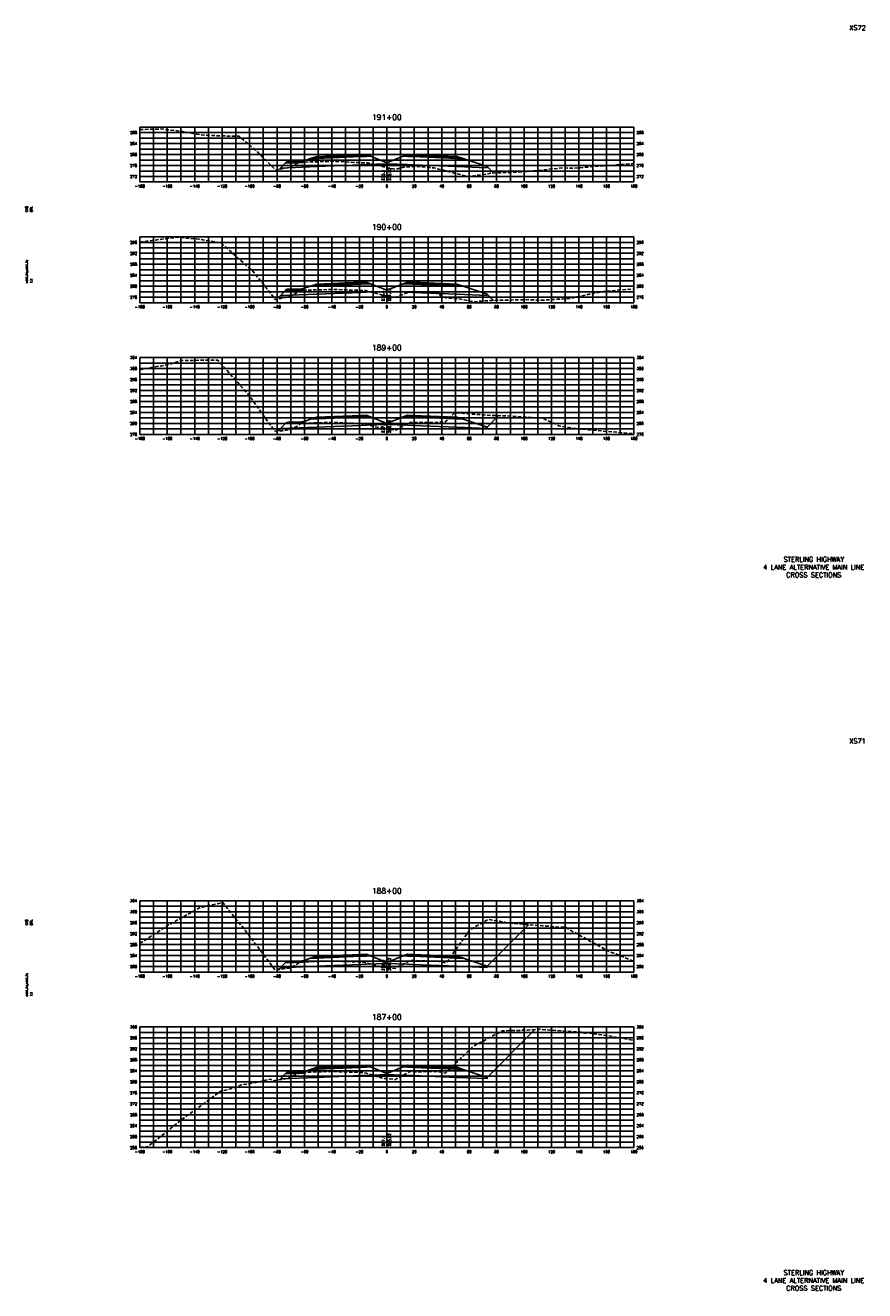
# Model space of a CAD drawing. Extents: x 37 to 9410, y 16 to 8218.
# Tile 25 of 110: x 2957 to 3568, y 3136 to 4058. Entities that reach past the tile are written whole.
import ezdxf
from ezdxf.enums import TextEntityAlignment as Align

# ---------------------------------------------------------------- set-up
doc = ezdxf.new("R2010")
doc.units = 0
doc.header["$LTSCALE"] = 20
doc.header["$MEASUREMENT"] = 0
doc.linetypes.add('HIDDEN_050%', pattern=[0.1875, 0.125, -0.0625])
for name, color, linetype in [('S-AT-TXT175', 6, 'Continuous'), ('S-AT-TXT80', 1, 'Continuous'), ('XDATUM', 3, 'Continuous'), ('XEG', 1, 'HIDDEN_050%'), ('XFG', 2, 'Continuous'), ('XGRID', 251, 'Continuous'), ('XGRIDT', 2, 'Continuous'), ('XREF-BORDER', 7, 'Continuous')]:
    doc.layers.add(name, color=color, linetype=linetype)
doc.styles.add('L100', font='simplex.shx', dxfattribs={"height": 2})
doc.styles.add('L175', font='ROMANSM.shx', dxfattribs={"height": 3.5})
doc.styles.add('L80', font='ROMANSM.shx', dxfattribs={"height": 1.6})

# ---------------------------------------------------------------- blocks, each defined once
blk = doc.blocks.new('03025_00_att1')
at = {"layer": 'S-AT-TXT175', "style": 'L175'}
for tag, p in [('NUM', (32.402, 20.822)), ('LINE1', (30.64, 1.444)), ('LINE2', (30.64, 1.161)), ('LINE3', (30.64, 0.877))]:
    blk.add_attdef(tag, text='', height=0.175, dxfattribs=at).set_placement(p, align=Align.CENTER)
at = {"layer": 'S-AT-TXT80', "style": 'L80'}
for tag, p in [('DESIGNED', (2.094, 14.201)), ('CHECKED', (2.265, 14.201)), ('DRAFTED', (2.436, 14.201)), ('PCTB', (2.094, 11.605)), ('PSCALE', (2.265, 11.605)), ('PVIEW', (2.436, 11.605))]:
    blk.add_attdef(tag, p, '', height=0.08, rotation=90, dxfattribs=at)

msp = doc.modelspace()

# ---------------------------------------------------------------- linework, layer by layer
at = {"layer": 'XDATUM', "flags": 128}
for points in [[(3141.47, 3953.22), (3142.41, 3954.16), (3169, 3955.23), (3201, 3956.51), (3205, 3956.67), (3220, 3957.27), (3235, 3956.67), (3239, 3956.51), (3271, 3955.23), (3293, 3954.35), (3293, 3955.23), (3297.69, 3950.54)], [(3139.53, 3858.28), (3142.41, 3861.16), (3169, 3862.23), (3201, 3863.51), (3205, 3863.67), (3220, 3864.27), (3235, 3863.67), (3239, 3863.51), (3271, 3862.23), (3293, 3861.35), (3293, 3862.23), (3297.61, 3857.62)], [(3140.74, 3762.49), (3142.41, 3764.16), (3169, 3765.23), (3201, 3766.51), (3205, 3766.67), (3220, 3767.27), (3235, 3766.67), (3239, 3766.51), (3271, 3765.23), (3293, 3764.35), (3293, 3765.23), (3301.48, 3773.72)], [(3141.1, 3369.85), (3142.41, 3371.16), (3169, 3372.23), (3201, 3373.51), (3205, 3373.67), (3220, 3374.27), (3235, 3373.67), (3239, 3373.51), (3271, 3372.23), (3293, 3371.35), (3293, 3372.23), (3323.32, 3402.55)], [(3141.71, 3289.46), (3142.41, 3290.16), (3169, 3291.23), (3201, 3292.51), (3205, 3292.67), (3220, 3293.27), (3235, 3292.67), (3239, 3292.51), (3271, 3291.23), (3293, 3290.35), (3293, 3291.23), (3327.81, 3326.05)]]:
    msp.add_lwpolyline(points, dxfattribs=at)
at = {"layer": 'XEG', "flags": 128}
for points in [[(3040, 3982.28), (3055.66, 3982.63), (3069.11, 3981.08), (3084.69, 3978.29), (3090.79, 3977.93), (3098.49, 3977.62), (3111.82, 3977.32), (3112.6, 3977.27), (3121.84, 3969.33), (3123.21, 3968.33), (3139.04, 3952.67), (3140.93, 3953.11), (3149.43, 3954.85), (3150.31, 3955.21), (3155.97, 3958.17), (3157.74, 3958.3), (3160.34, 3958.53), (3166.47, 3958.68), (3180.64, 3959.15), (3198.39, 3958.2), (3206.11, 3957.85), (3207.01, 3957.75), (3207.63, 3957.68), (3210.8, 3956.63), (3220, 3954.57), (3226.14, 3953.19), (3233.48, 3955.05), (3240.81, 3955.29), (3254.26, 3954.29), (3254.52, 3954.22), (3275.77, 3948.82), (3279.31, 3947.92), (3279.94, 3947.98), (3297.24, 3950.52), (3319.88, 3951.36), (3325.81, 3951.89), (3348.12, 3954.36), (3352.37, 3954.09), (3354.31, 3953.97), (3385.3, 3956.27), (3398.94, 3957.38), (3400, 3957.47)], [(3040, 3900.22), (3063.39, 3903.26), (3067.58, 3903.65), (3068.67, 3903.62), (3080.34, 3902.5), (3083.07, 3902.32), (3099.22, 3899.58), (3118.5, 3882.36), (3122.2, 3879.27), (3127.27, 3872.93), (3138.95, 3858.14), (3147.32, 3860.09), (3149.61, 3860.5), (3155.39, 3863.87), (3156.84, 3864.88), (3157.77, 3864.93), (3160.39, 3865.13), (3170.17, 3865.36), (3180.7, 3865.68), (3190.8, 3865.31), (3200.29, 3864.99), (3203, 3864.85), (3204.52, 3864.78), (3215.44, 3861.99), (3218.88, 3861.09), (3220, 3860.88), (3224.73, 3860), (3226.62, 3859.91), (3234.54, 3863.14), (3236.53, 3864.06), (3239.62, 3863.97), (3254.18, 3864.04), (3261.34, 3860.19), (3263.24, 3859.52), (3272.39, 3858.76), (3283.02, 3856.68), (3291.3, 3857.33), (3300.4, 3857.76), (3323.72, 3858.21), (3331.91, 3857.72), (3353.27, 3859.07), (3369.89, 3862.74), (3378.05, 3864.18), (3400, 3866.1)], [(3040, 3807.02), (3062.92, 3811.41), (3066.43, 3812.76), (3070.43, 3813.83), (3093.12, 3814.12), (3096.17, 3814.03), (3096.83, 3814.04), (3098.61, 3812.17), (3118.8, 3789.38), (3122.9, 3783.89), (3138.47, 3762.37), (3143.77, 3762.66), (3150.24, 3763.48), (3154.3, 3765.84), (3157.36, 3767.95), (3159.05, 3768.09), (3160.49, 3768.22), (3170.27, 3768.47), (3180.79, 3768.69), (3190.91, 3768.28), (3200.27, 3767.9), (3201.97, 3767.79), (3203.46, 3767.68), (3211.06, 3765.66), (3215.75, 3764.51), (3219.61, 3763.95), (3220, 3763.9), (3226.46, 3763.09), (3230.55, 3765.36), (3236.83, 3768.59), (3244.83, 3768.6), (3254.98, 3768.57), (3260.2, 3769.01), (3261.98, 3768.63), (3265.13, 3771.47), (3269.19, 3775.76), (3298.39, 3773.64), (3300.69, 3773.81), (3302.98, 3773.54), (3305.6, 3773.58), (3333.33, 3771.82), (3343.96, 3767.02), (3345.31, 3766.2), (3357.04, 3764.33), (3361.1, 3763.84), (3398.41, 3760.58), (3400, 3760.6)], [(3040, 3389.05), (3042.03, 3390.09), (3060.95, 3402.37), (3061.58, 3402.57), (3083.47, 3414.88), (3084.67, 3415.36), (3085.72, 3415.41), (3100.39, 3418.67), (3113.79, 3402.17), (3115.28, 3400.37), (3116.65, 3398.55), (3138.62, 3369.55), (3142.71, 3370.04), (3148.78, 3370.93), (3152.14, 3372.6), (3156.74, 3375.16), (3159.52, 3375.39), (3160.47, 3375.45), (3169.48, 3375.71), (3180.26, 3376.05), (3190.67, 3375.66), (3200.23, 3375.28), (3201.51, 3375.16), (3204.25, 3374.96), (3209.09, 3373.71), (3216.55, 3371.62), (3220, 3371.16), (3220.53, 3371.09), (3226.01, 3370.68), (3232.55, 3374.03), (3236.99, 3376.48), (3257.46, 3375.85), (3257.55, 3375.85), (3257.56, 3375.85), (3262.96, 3374.66), (3264.32, 3376.16), (3280.32, 3398.6), (3281.4, 3399.34), (3294.32, 3406.46), (3305.66, 3404.29), (3307.55, 3403.83), (3345.2, 3400.78), (3350.08, 3400.6), (3370.29, 3389.43), (3382.71, 3382.56), (3385.31, 3381.79), (3400, 3375.83)], [(3040, 3240.53), (3043.83, 3240.43), (3045.96, 3240.87), (3050.25, 3244.2), (3069.85, 3259.98), (3091.85, 3275.94), (3098.49, 3280.89), (3108.85, 3283.54), (3110.89, 3284.13), (3113.38, 3285.52), (3122.2, 3287.14), (3135.38, 3289.88), (3136.61, 3288.69), (3143.85, 3289.79), (3148.06, 3290.52), (3149.84, 3291.51), (3156.84, 3294.51), (3157.6, 3294.57), (3160.46, 3294.87), (3171.02, 3295.23), (3180.33, 3295.53), (3189.51, 3295.22), (3200.08, 3294.85), (3200.78, 3294.79), (3203.93, 3294.55), (3205.94, 3293.95), (3216.99, 3290.53), (3218.54, 3290.4), (3220, 3290.27), (3226.22, 3289.68), (3235.09, 3294.49), (3236.86, 3295.4), (3241.18, 3295.35), (3256.72, 3295.46), (3259.24, 3295.04), (3262.72, 3294.32), (3282.29, 3313.26), (3284.52, 3314.79), (3297.18, 3321.46), (3304.21, 3325.11), (3305.39, 3325.13), (3308.85, 3325.28), (3322.5, 3325.67), (3331.23, 3326.29), (3347.23, 3325.13), (3361.82, 3324.1), (3364.42, 3323.37), (3367.02, 3323.59), (3379.48, 3321.79), (3400, 3318.23)]]:
    msp.add_lwpolyline(points, dxfattribs=at)
at = {"layer": 'XFG', "flags": 128}
for points in [[(3220, 3958.01), (3208.05, 3962.79), (3205, 3962.67), (3201, 3962.51), (3169, 3961.23), (3164.43, 3961.04), (3159, 3959.23), (3159, 3958.23), (3145.96, 3957.71), (3142.41, 3954.16), (3169, 3955.23), (3201, 3956.51), (3205, 3956.67), (3220, 3957.27), (3220, 3958.01)], [(3159, 3959.23), (3158, 3959.19), (3158, 3958.85), (3148, 3958.45), (3148, 3958.79), (3147, 3958.75), (3145.96, 3957.71), (3159, 3958.23), (3159, 3959.23)], [(3158, 3959.19), (3148, 3958.79), (3148, 3958.45), (3158, 3958.85), (3158, 3959.19)], [(3205, 3963.01), (3201, 3962.85), (3169, 3961.57), (3169, 3962.57), (3164.43, 3961.04), (3169, 3961.23), (3201, 3962.51), (3205, 3962.67), (3208.05, 3962.79), (3205, 3964.01), (3205, 3963.01)], [(3205, 3964.01), (3201, 3963.85), (3169, 3962.57), (3169, 3962.23), (3201, 3963.51), (3205, 3963.67), (3205, 3964.01)], [(3205, 3963.67), (3201, 3963.51), (3169, 3962.23), (3169, 3961.57), (3201, 3962.85), (3205, 3963.01), (3205, 3963.67)], [(3220, 3958.01), (3231.95, 3962.79), (3235, 3962.67), (3239, 3962.51), (3271, 3961.23), (3275.57, 3961.04), (3293, 3955.23), (3293, 3954.35), (3271, 3955.23), (3239, 3956.51), (3235, 3956.67), (3220, 3957.27)], [(3235, 3964.01), (3231.95, 3962.79), (3235, 3962.67), (3239, 3962.51), (3271, 3961.23), (3275.57, 3961.04), (3271, 3962.57), (3271, 3961.57), (3239, 3962.85), (3235, 3963.01), (3235, 3964.01)], [(3235, 3964.01), (3235, 3963.67), (3239, 3963.51), (3271, 3962.23), (3271, 3962.57), (3239, 3963.85), (3235, 3964.01)], [(3235, 3963.67), (3235, 3963.01), (3239, 3962.85), (3271, 3961.57), (3271, 3962.23), (3239, 3963.51), (3235, 3963.67)], [(3142.41, 3954.16), (3142.41, 3954.16), (3141.47, 3953.22)], [(3293, 3955.23), (3293, 3955.23), (3297.69, 3950.54)], [(3220, 3865.01), (3208.05, 3869.79), (3205, 3869.67), (3201, 3869.51), (3169, 3868.23), (3164.43, 3868.04), (3159, 3866.23), (3159, 3865.23), (3145.96, 3864.71), (3142.41, 3861.16), (3169, 3862.23), (3201, 3863.51), (3205, 3863.67), (3220, 3864.27), (3220, 3865.01)], [(3159, 3866.23), (3158, 3866.19), (3158, 3865.85), (3148, 3865.45), (3148, 3865.79), (3147, 3865.75), (3145.96, 3864.71), (3159, 3865.23), (3159, 3866.23)], [(3158, 3866.19), (3148, 3865.79), (3148, 3865.45), (3158, 3865.85), (3158, 3866.19)], [(3205, 3870.01), (3201, 3869.85), (3169, 3868.57), (3169, 3869.57), (3164.43, 3868.04), (3169, 3868.23), (3201, 3869.51), (3205, 3869.67), (3208.05, 3869.79), (3205, 3871.01), (3205, 3870.01)], [(3205, 3871.01), (3201, 3870.85), (3169, 3869.57), (3169, 3869.23), (3201, 3870.51), (3205, 3870.67), (3205, 3871.01)], [(3205, 3870.67), (3201, 3870.51), (3169, 3869.23), (3169, 3868.57), (3201, 3869.85), (3205, 3870.01), (3205, 3870.67)], [(3220, 3865.01), (3231.95, 3869.79), (3235, 3869.67), (3239, 3869.51), (3271, 3868.23), (3275.57, 3868.04), (3293, 3862.23), (3293, 3861.35), (3271, 3862.23), (3239, 3863.51), (3235, 3863.67), (3220, 3864.27)], [(3235, 3871.01), (3231.95, 3869.79), (3235, 3869.67), (3239, 3869.51), (3271, 3868.23), (3275.57, 3868.04), (3271, 3869.57), (3271, 3868.57), (3239, 3869.85), (3235, 3870.01), (3235, 3871.01)], [(3235, 3871.01), (3235, 3870.67), (3239, 3870.51), (3271, 3869.23), (3271, 3869.57), (3239, 3870.85), (3235, 3871.01)], [(3235, 3870.67), (3235, 3870.01), (3239, 3869.85), (3271, 3868.57), (3271, 3869.23), (3239, 3870.51), (3235, 3870.67)], [(3142.41, 3861.16), (3142.41, 3861.16), (3139.53, 3858.28)], [(3293, 3862.23), (3293, 3862.23), (3297.61, 3857.62)], [(3205, 3773.01), (3201, 3772.85), (3169, 3771.57), (3169, 3772.57), (3164.43, 3771.04), (3169, 3771.23), (3201, 3772.51), (3205, 3772.67), (3208.05, 3772.79), (3205, 3774.01), (3205, 3773.01)], [(3205, 3774.01), (3201, 3773.85), (3169, 3772.57), (3169, 3772.23), (3201, 3773.51), (3205, 3773.67), (3205, 3774.01)], [(3205, 3773.67), (3201, 3773.51), (3169, 3772.23), (3169, 3771.57), (3201, 3772.85), (3205, 3773.01), (3205, 3773.67)], [(3235, 3774.01), (3231.95, 3772.79), (3235, 3772.67), (3239, 3772.51), (3271, 3771.23), (3275.57, 3771.04), (3271, 3772.57), (3271, 3771.57), (3239, 3772.85), (3235, 3773.01), (3235, 3774.01)], [(3235, 3774.01), (3235, 3773.67), (3239, 3773.51), (3271, 3772.23), (3271, 3772.57), (3239, 3773.85), (3235, 3774.01)], [(3235, 3773.67), (3235, 3773.01), (3239, 3772.85), (3271, 3771.57), (3271, 3772.23), (3239, 3773.51), (3235, 3773.67)], [(3293, 3765.23), (3293, 3765.23), (3301.48, 3773.72)], [(3142.41, 3764.16), (3142.41, 3764.16), (3140.74, 3762.49)], [(3220, 3768.01), (3208.05, 3772.79), (3205, 3772.67), (3201, 3772.51), (3169, 3771.23), (3164.43, 3771.04), (3159, 3769.23), (3159, 3768.23), (3145.96, 3767.71), (3142.41, 3764.16), (3169, 3765.23), (3201, 3766.51), (3205, 3766.67), (3220, 3767.27), (3220, 3768.01)], [(3159, 3769.23), (3158, 3769.19), (3158, 3768.85), (3148, 3768.45), (3148, 3768.79), (3147, 3768.75), (3145.96, 3767.71), (3159, 3768.23), (3159, 3769.23)], [(3158, 3769.19), (3148, 3768.79), (3148, 3768.45), (3158, 3768.85), (3158, 3769.19)], [(3220, 3768.01), (3231.95, 3772.79), (3235, 3772.67), (3239, 3772.51), (3271, 3771.23), (3275.57, 3771.04), (3293, 3765.23), (3293, 3764.35), (3271, 3765.23), (3239, 3766.51), (3235, 3766.67), (3220, 3767.27)], [(3293, 3372.23), (3293, 3372.23), (3323.32, 3402.55)], [(3220, 3375.01), (3208.05, 3379.79), (3205, 3379.67), (3201, 3379.51), (3169, 3378.23), (3164.43, 3378.04), (3159, 3376.23), (3159, 3375.23), (3145.96, 3374.71), (3142.41, 3371.16), (3169, 3372.23), (3201, 3373.51), (3205, 3373.67), (3220, 3374.27), (3220, 3375.01)], [(3205, 3380.01), (3201, 3379.85), (3169, 3378.57), (3169, 3379.57), (3164.43, 3378.04), (3169, 3378.23), (3201, 3379.51), (3205, 3379.67), (3208.05, 3379.79), (3205, 3381.01), (3205, 3380.01)], [(3205, 3381.01), (3201, 3380.85), (3169, 3379.57), (3169, 3379.23), (3201, 3380.51), (3205, 3380.67), (3205, 3381.01)], [(3205, 3380.67), (3201, 3380.51), (3169, 3379.23), (3169, 3378.57), (3201, 3379.85), (3205, 3380.01), (3205, 3380.67)], [(3220, 3375.01), (3231.95, 3379.79), (3235, 3379.67), (3239, 3379.51), (3271, 3378.23), (3275.57, 3378.04), (3293, 3372.23), (3293, 3371.35), (3271, 3372.23), (3239, 3373.51), (3235, 3373.67), (3220, 3374.27)], [(3235, 3381.01), (3231.95, 3379.79), (3235, 3379.67), (3239, 3379.51), (3271, 3378.23), (3275.57, 3378.04), (3271, 3379.57), (3271, 3378.57), (3239, 3379.85), (3235, 3380.01), (3235, 3381.01)], [(3235, 3381.01), (3235, 3380.67), (3239, 3380.51), (3271, 3379.23), (3271, 3379.57), (3239, 3380.85), (3235, 3381.01)], [(3235, 3380.67), (3235, 3380.01), (3239, 3379.85), (3271, 3378.57), (3271, 3379.23), (3239, 3380.51), (3235, 3380.67)], [(3142.41, 3371.16), (3142.41, 3371.16), (3141.1, 3369.85)], [(3159, 3376.23), (3158, 3376.19), (3158, 3375.85), (3148, 3375.45), (3148, 3375.79), (3147, 3375.75), (3145.96, 3374.71), (3159, 3375.23), (3159, 3376.23)], [(3158, 3376.19), (3148, 3375.79), (3148, 3375.45), (3158, 3375.85), (3158, 3376.19)], [(3293, 3291.23), (3293, 3291.23), (3327.81, 3326.05)], [(3220, 3294.01), (3208.05, 3298.79), (3205, 3298.67), (3201, 3298.51), (3169, 3297.23), (3164.43, 3297.04), (3159, 3295.23), (3159, 3294.23), (3145.96, 3293.71), (3142.41, 3290.16), (3169, 3291.23), (3201, 3292.51), (3205, 3292.67), (3220, 3293.27), (3220, 3294.01)], [(3159, 3295.23), (3158, 3295.19), (3158, 3294.85), (3148, 3294.45), (3148, 3294.79), (3147, 3294.75), (3145.96, 3293.71), (3159, 3294.23), (3159, 3295.23)], [(3158, 3295.19), (3148, 3294.79), (3148, 3294.45), (3158, 3294.85), (3158, 3295.19)], [(3205, 3299.01), (3201, 3298.85), (3169, 3297.57), (3169, 3298.57), (3164.43, 3297.04), (3169, 3297.23), (3201, 3298.51), (3205, 3298.67), (3208.05, 3298.79), (3205, 3300.01), (3205, 3299.01)], [(3205, 3300.01), (3201, 3299.85), (3169, 3298.57), (3169, 3298.23), (3201, 3299.51), (3205, 3299.67), (3205, 3300.01)], [(3205, 3299.67), (3201, 3299.51), (3169, 3298.23), (3169, 3297.57), (3201, 3298.85), (3205, 3299.01), (3205, 3299.67)], [(3220, 3294.01), (3231.95, 3298.79), (3235, 3298.67), (3239, 3298.51), (3271, 3297.23), (3275.57, 3297.04), (3293, 3291.23), (3293, 3290.35), (3271, 3291.23), (3239, 3292.51), (3235, 3292.67), (3220, 3293.27)], [(3235, 3300.01), (3231.95, 3298.79), (3235, 3298.67), (3239, 3298.51), (3271, 3297.23), (3275.57, 3297.04), (3271, 3298.57), (3271, 3297.57), (3239, 3298.85), (3235, 3299.01), (3235, 3300.01)], [(3235, 3300.01), (3235, 3299.67), (3239, 3299.51), (3271, 3298.23), (3271, 3298.57), (3239, 3299.85), (3235, 3300.01)], [(3235, 3299.67), (3235, 3299.01), (3239, 3298.85), (3271, 3297.57), (3271, 3298.23), (3239, 3299.51), (3235, 3299.67)], [(3142.41, 3290.16), (3142.41, 3290.16), (3141.71, 3289.46)]]:
    msp.add_lwpolyline(points, dxfattribs=at)
at = {"layer": 'XGRID'}
for p, q in [((3040, 3944), (3040, 3984)), ((3040, 3984), (3400, 3984)), ((3040, 3980), (3400, 3980)), ((3050, 3944), (3050, 3984)), ((3060, 3944), (3060, 3984)), ((3070, 3944), (3070, 3984)), ((3080, 3944), (3080, 3984)), ((3090, 3944), (3090, 3984)), ((3100, 3944), (3100, 3984)), ((3110, 3944), (3110, 3984)), ((3120, 3944), (3120, 3984)), ((3130, 3944), (3130, 3984)), ((3140, 3944), (3140, 3984)), ((3150, 3944), (3150, 3984)), ((3160, 3944), (3160, 3984)), ((3170, 3944), (3170, 3984)), ((3180, 3944), (3180, 3984)), ((3190, 3944), (3190, 3984)), ((3200, 3944), (3200, 3984)), ((3210, 3944), (3210, 3984)), ((3220, 3944), (3220, 3984)), ((3230, 3944), (3230, 3984)), ((3240, 3944), (3240, 3984)), ((3250, 3944), (3250, 3984)), ((3260, 3944), (3260, 3984)), ((3270, 3944), (3270, 3984)), ((3280, 3944), (3280, 3984)), ((3290, 3944), (3290, 3984)), ((3300, 3944), (3300, 3984)), ((3310, 3944), (3310, 3984)), ((3320, 3944), (3320, 3984)), ((3330, 3944), (3330, 3984)), ((3340, 3944), (3340, 3984)), ((3350, 3944), (3350, 3984)), ((3360, 3944), (3360, 3984)), ((3370, 3944), (3370, 3984)), ((3380, 3944), (3380, 3984)), ((3390, 3944), (3390, 3984)), ((3400, 3944), (3400, 3984)), ((3040, 3976), (3400, 3976)), ((3040, 3972), (3400, 3972)), ((3040, 3968), (3400, 3968)), ((3040, 3964), (3400, 3964)), ((3040, 3960), (3400, 3960)), ((3040, 3956), (3400, 3956)), ((3040, 3952), (3400, 3952)), ((3040, 3948), (3400, 3948)), ((3040, 3944), (3400, 3944)), ((3040, 3856), (3040, 3904)), ((3040, 3904), (3400, 3904)), ((3050, 3856), (3050, 3904)), ((3060, 3856), (3060, 3904)), ((3070, 3856), (3070, 3904)), ((3080, 3856), (3080, 3904)), ((3090, 3856), (3090, 3904)), ((3100, 3856), (3100, 3904)), ((3110, 3856), (3110, 3904)), ((3120, 3856), (3120, 3904)), ((3130, 3856), (3130, 3904)), ((3140, 3856), (3140, 3904)), ((3150, 3856), (3150, 3904)), ((3160, 3856), (3160, 3904)), ((3170, 3856), (3170, 3904)), ((3180, 3856), (3180, 3904)), ((3190, 3856), (3190, 3904)), ((3200, 3856), (3200, 3904)), ((3210, 3856), (3210, 3904)), ((3220, 3856), (3220, 3904)), ((3230, 3856), (3230, 3904)), ((3240, 3856), (3240, 3904)), ((3250, 3856), (3250, 3904)), ((3260, 3856), (3260, 3904)), ((3270, 3856), (3270, 3904)), ((3280, 3856), (3280, 3904)), ((3290, 3856), (3290, 3904)), ((3300, 3856), (3300, 3904)), ((3310, 3856), (3310, 3904)), ((3320, 3856), (3320, 3904)), ((3330, 3856), (3330, 3904)), ((3340, 3856), (3340, 3904)), ((3350, 3856), (3350, 3904)), ((3360, 3856), (3360, 3904)), ((3370, 3856), (3370, 3904)), ((3380, 3856), (3380, 3904)), ((3390, 3856), (3390, 3904)), ((3400, 3856), (3400, 3904)), ((3040, 3900), (3400, 3900)), ((3040, 3896), (3400, 3896)), ((3040, 3892), (3400, 3892)), ((3040, 3888), (3400, 3888)), ((3040, 3884), (3400, 3884)), ((3040, 3880), (3400, 3880)), ((3040, 3876), (3400, 3876)), ((3040, 3872), (3400, 3872)), ((3040, 3868), (3400, 3868)), ((3040, 3864), (3400, 3864)), ((3040, 3860), (3400, 3860)), ((3040, 3856), (3400, 3856)), ((3040, 3760), (3040, 3816)), ((3040, 3816), (3400, 3816)), ((3040, 3812), (3400, 3812)), ((3050, 3760), (3050, 3816)), ((3060, 3760), (3060, 3816)), ((3070, 3760), (3070, 3816)), ((3080, 3760), (3080, 3816)), ((3090, 3760), (3090, 3816)), ((3100, 3760), (3100, 3816)), ((3110, 3760), (3110, 3816)), ((3120, 3760), (3120, 3816)), ((3130, 3760), (3130, 3816)), ((3140, 3760), (3140, 3816)), ((3150, 3760), (3150, 3816)), ((3160, 3760), (3160, 3816)), ((3170, 3760), (3170, 3816)), ((3180, 3760), (3180, 3816)), ((3190, 3760), (3190, 3816)), ((3200, 3760), (3200, 3816)), ((3210, 3760), (3210, 3816)), ((3220, 3760), (3220, 3816)), ((3230, 3760), (3230, 3816)), ((3240, 3760), (3240, 3816)), ((3250, 3760), (3250, 3816)), ((3260, 3760), (3260, 3816)), ((3270, 3760), (3270, 3816)), ((3280, 3760), (3280, 3816)), ((3290, 3760), (3290, 3816)), ((3300, 3760), (3300, 3816)), ((3310, 3760), (3310, 3816)), ((3320, 3760), (3320, 3816)), ((3330, 3760), (3330, 3816)), ((3340, 3760), (3340, 3816)), ((3350, 3760), (3350, 3816)), ((3360, 3760), (3360, 3816)), ((3370, 3760), (3370, 3816)), ((3380, 3760), (3380, 3816)), ((3390, 3760), (3390, 3816)), ((3400, 3760), (3400, 3816)), ((3040, 3808), (3400, 3808)), ((3040, 3804), (3400, 3804)), ((3040, 3800), (3400, 3800)), ((3040, 3796), (3400, 3796)), ((3040, 3792), (3400, 3792)), ((3040, 3788), (3400, 3788)), ((3040, 3784), (3400, 3784)), ((3040, 3780), (3400, 3780)), ((3040, 3776), (3400, 3776)), ((3040, 3772), (3400, 3772)), ((3040, 3768), (3400, 3768)), ((3040, 3764), (3400, 3764)), ((3040, 3760), (3400, 3760)), ((3040, 3368), (3040, 3420)), ((3040, 3420), (3400, 3420)), ((3040, 3416), (3400, 3416)), ((3050, 3368), (3050, 3420)), ((3060, 3368), (3060, 3420)), ((3070, 3368), (3070, 3420)), ((3080, 3368), (3080, 3420)), ((3090, 3368), (3090, 3420)), ((3100, 3368), (3100, 3420)), ((3110, 3368), (3110, 3420)), ((3120, 3368), (3120, 3420)), ((3130, 3368), (3130, 3420)), ((3140, 3368), (3140, 3420)), ((3150, 3368), (3150, 3420)), ((3160, 3368), (3160, 3420)), ((3170, 3368), (3170, 3420)), ((3180, 3368), (3180, 3420)), ((3190, 3368), (3190, 3420)), ((3200, 3368), (3200, 3420)), ((3210, 3368), (3210, 3420)), ((3220, 3368), (3220, 3420)), ((3230, 3368), (3230, 3420)), ((3240, 3368), (3240, 3420)), ((3250, 3368), (3250, 3420)), ((3260, 3368), (3260, 3420)), ((3270, 3368), (3270, 3420)), ((3280, 3368), (3280, 3420)), ((3290, 3368), (3290, 3420)), ((3300, 3368), (3300, 3420)), ((3310, 3368), (3310, 3420)), ((3320, 3368), (3320, 3420)), ((3330, 3368), (3330, 3420)), ((3340, 3368), (3340, 3420)), ((3350, 3368), (3350, 3420)), ((3360, 3368), (3360, 3420)), ((3370, 3368), (3370, 3420)), ((3380, 3368), (3380, 3420)), ((3390, 3368), (3390, 3420)), ((3400, 3368), (3400, 3420)), ((3040, 3412), (3400, 3412)), ((3040, 3408), (3400, 3408)), ((3040, 3404), (3400, 3404)), ((3040, 3400), (3400, 3400)), ((3040, 3396), (3400, 3396)), ((3040, 3392), (3400, 3392)), ((3040, 3388), (3400, 3388)), ((3040, 3384), (3400, 3384)), ((3040, 3380), (3400, 3380)), ((3040, 3376), (3400, 3376)), ((3040, 3372), (3400, 3372)), ((3040, 3368), (3400, 3368)), ((3040, 3240), (3040, 3328)), ((3040, 3328), (3400, 3328)), ((3040, 3324), (3400, 3324)), ((3050, 3240), (3050, 3328)), ((3060, 3240), (3060, 3328)), ((3070, 3240), (3070, 3328)), ((3080, 3240), (3080, 3328)), ((3090, 3240), (3090, 3328)), ((3100, 3240), (3100, 3328)), ((3110, 3240), (3110, 3328)), ((3120, 3240), (3120, 3328)), ((3130, 3240), (3130, 3328)), ((3140, 3240), (3140, 3328)), ((3150, 3240), (3150, 3328)), ((3160, 3240), (3160, 3328)), ((3170, 3240), (3170, 3328)), ((3180, 3240), (3180, 3328)), ((3190, 3240), (3190, 3328)), ((3200, 3240), (3200, 3328)), ((3210, 3240), (3210, 3328)), ((3220, 3240), (3220, 3328)), ((3230, 3240), (3230, 3328)), ((3240, 3240), (3240, 3328)), ((3250, 3240), (3250, 3328)), ((3260, 3240), (3260, 3328)), ((3270, 3240), (3270, 3328)), ((3280, 3240), (3280, 3328)), ((3290, 3240), (3290, 3328)), ((3300, 3240), (3300, 3328)), ((3310, 3240), (3310, 3328)), ((3320, 3240), (3320, 3328)), ((3330, 3240), (3330, 3328)), ((3340, 3240), (3340, 3328)), ((3350, 3240), (3350, 3328)), ((3360, 3240), (3360, 3328)), ((3370, 3240), (3370, 3328)), ((3380, 3240), (3380, 3328)), ((3390, 3240), (3390, 3328)), ((3400, 3240), (3400, 3328)), ((3040, 3320), (3400, 3320)), ((3040, 3316), (3400, 3316)), ((3040, 3312), (3400, 3312)), ((3040, 3308), (3400, 3308)), ((3040, 3304), (3400, 3304)), ((3040, 3300), (3400, 3300)), ((3040, 3296), (3400, 3296)), ((3040, 3292), (3400, 3292)), ((3040, 3288), (3400, 3288)), ((3040, 3284), (3400, 3284)), ((3040, 3280), (3400, 3280)), ((3040, 3276), (3400, 3276)), ((3040, 3272), (3400, 3272)), ((3040, 3268), (3400, 3268)), ((3040, 3264), (3400, 3264)), ((3040, 3260), (3400, 3260)), ((3040, 3256), (3400, 3256)), ((3040, 3252), (3400, 3252)), ((3040, 3248), (3400, 3248)), ((3040, 3244), (3400, 3244)), ((3040, 3240), (3400, 3240))]:
    msp.add_line(p, q, dxfattribs=at)

# ---------------------------------------------------------------- block references
at = {"layer": 'XREF-BORDER'}
ref = msp.add_blockref('03025_00_att1', (2916.45, 3638.23), dxfattribs=dict(at, xscale=20, yscale=20, zscale=20))
ref.add_attrib('LINE1', 'STERLING HIGHWAY', dxfattribs={"layer": 'S-AT-TXT175', "height": 3.5, "style": 'L175'}).set_placement((3531.07, 3667.1), align=Align.CENTER)
ref.add_attrib('LINE2', '4 LANE ALTERNATIVE MAIN LINE', dxfattribs={"layer": 'S-AT-TXT175', "height": 3.5, "style": 'L175'}).set_placement((3531.07, 3661.44), align=Align.CENTER)
ref.add_attrib('LINE3', 'CROSS SECTIONS', dxfattribs={"layer": 'S-AT-TXT175', "height": 3.5, "style": 'L175'}).set_placement((3531.07, 3655.77), align=Align.CENTER)
ref.add_attrib('NUM', 'XS72', dxfattribs={"layer": 'S-AT-TXT175', "height": 3.5, "style": 'L175'}).set_placement((3563, 4054.66), align=Align.CENTER)
ref.add_attrib('DESIGNED', 'CAB', (2958.34, 3922.25), dxfattribs={"layer": 'S-AT-TXT80', "height": 1.6, "rotation": 90, "style": 'L80'})
ref.add_attrib('CHECKED', 'DRL', (2961.75, 3922.25), dxfattribs={"layer": 'S-AT-TXT80', "height": 1.6, "rotation": 90, "style": 'L80'})
ref.add_attrib('PCTB', 'adot_hs,adot_fs', (2958.34, 3870.32), dxfattribs={"layer": 'S-AT-TXT80', "height": 1.6, "rotation": 90, "style": 'L80'})
ref.add_attrib('PSCALE', '1:1', (2961.75, 3870.32), dxfattribs={"layer": 'S-AT-TXT80', "height": 1.6, "rotation": 90, "style": 'L80'})
ref = msp.add_blockref('03025_00_att1', (2916.45, 3118.23), dxfattribs=dict(at, xscale=20, yscale=20, zscale=20))
ref.add_attrib('LINE1', 'STERLING HIGHWAY', dxfattribs={"layer": 'S-AT-TXT175', "height": 3.5, "style": 'L175'}).set_placement((3531.07, 3147.1), align=Align.CENTER)
ref.add_attrib('LINE2', '4 LANE ALTERNATIVE MAIN LINE', dxfattribs={"layer": 'S-AT-TXT175', "height": 3.5, "style": 'L175'}).set_placement((3531.07, 3141.44), align=Align.CENTER)
ref.add_attrib('LINE3', 'CROSS SECTIONS', dxfattribs={"layer": 'S-AT-TXT175', "height": 3.5, "style": 'L175'}).set_placement((3531.07, 3135.77), align=Align.CENTER)
ref.add_attrib('NUM', 'XS71', dxfattribs={"layer": 'S-AT-TXT175', "height": 3.5, "style": 'L175'}).set_placement((3563, 3534.66), align=Align.CENTER)
ref.add_attrib('DESIGNED', 'CAB', (2958.34, 3402.25), dxfattribs={"layer": 'S-AT-TXT80', "height": 1.6, "rotation": 90, "style": 'L80'})
ref.add_attrib('CHECKED', 'DRL', (2961.75, 3402.25), dxfattribs={"layer": 'S-AT-TXT80', "height": 1.6, "rotation": 90, "style": 'L80'})
ref.add_attrib('PCTB', 'adot_hs,adot_fs', (2958.34, 3350.32), dxfattribs={"layer": 'S-AT-TXT80', "height": 1.6, "rotation": 90, "style": 'L80'})
ref.add_attrib('PSCALE', '1:1', (2961.75, 3350.32), dxfattribs={"layer": 'S-AT-TXT80', "height": 1.6, "rotation": 90, "style": 'L80'})

# ---------------------------------------------------------------- texts
at = {"layer": 'XGRIDT', "style": 'L100'}
for s, p in [('191+00', (3220, 3988)), ('190+00', (3220, 3908)), ('189+00', (3220, 3820)), ('188+00', (3220, 3424)), ('187+00', (3220, 3332))]:
    msp.add_text(s, height=4, dxfattribs=at).set_placement(p, align=Align.BOTTOM_CENTER)
for s, p in [('288', (3038, 3980)), ('284', (3038, 3972)), ('280', (3038, 3964)), ('276', (3038, 3956)), ('272', (3038, 3948)), ('296', (3038, 3900)), ('292', (3038, 3892)), ('288', (3038, 3884)), ('284', (3038, 3876)), ('280', (3038, 3868)), ('276', (3038, 3860)), ('304', (3038, 3816)), ('300', (3038, 3808)), ('296', (3038, 3800)), ('292', (3038, 3792)), ('288', (3038, 3784)), ('284', (3038, 3776)), ('280', (3038, 3768)), ('276', (3038, 3760)), ('304', (3038, 3420)), ('300', (3038, 3412)), ('296', (3038, 3404)), ('292', (3038, 3396)), ('288', (3038, 3388)), ('284', (3038, 3380)), ('280', (3038, 3372)), ('300', (3038, 3328)), ('296', (3038, 3320)), ('292', (3038, 3312)), ('288', (3038, 3304)), ('284', (3038, 3296)), ('280', (3038, 3288)), ('276', (3038, 3280)), ('272', (3038, 3272)), ('268', (3038, 3264)), ('264', (3038, 3256)), ('260', (3038, 3248)), ('256', (3038, 3240))]:
    msp.add_text(s, height=2, dxfattribs=at).set_placement(p, align=Align.MIDDLE_RIGHT)
for s, p in [('288', (3402, 3980)), ('284', (3402, 3972)), ('280', (3402, 3964)), ('276', (3402, 3956)), ('272', (3402, 3948)), ('296', (3402, 3900)), ('292', (3402, 3892)), ('288', (3402, 3884)), ('284', (3402, 3876)), ('280', (3402, 3868)), ('276', (3402, 3860)), ('304', (3402, 3816)), ('300', (3402, 3808)), ('296', (3402, 3800)), ('292', (3402, 3792)), ('288', (3402, 3784)), ('284', (3402, 3776)), ('280', (3402, 3768)), ('276', (3402, 3760)), ('304', (3402, 3420)), ('300', (3402, 3412)), ('296', (3402, 3404)), ('292', (3402, 3396)), ('288', (3402, 3388)), ('284', (3402, 3380)), ('280', (3402, 3372)), ('300', (3402, 3328)), ('296', (3402, 3320)), ('292', (3402, 3312)), ('288', (3402, 3304)), ('284', (3402, 3296)), ('280', (3402, 3288)), ('276', (3402, 3280)), ('272', (3402, 3272)), ('268', (3402, 3264)), ('264', (3402, 3256)), ('260', (3402, 3248)), ('256', (3402, 3240))]:
    msp.add_text(s, height=2, dxfattribs=at).set_placement(p, align=Align.MIDDLE_LEFT)
for s, p in [('275.3', (3219, 3945)), ('276.4', (3219, 3857)), ('277.9', (3219, 3761)), ('279.6', (3219, 3369)), ('281.1', (3219, 3241))]:
    msp.add_text(s, height=2, rotation=90, dxfattribs=at).set_placement(p, align=Align.BOTTOM_LEFT)
for s, p in [('279.92', (3221, 3945)), ('281.42', (3221, 3857)), ('282.92', (3221, 3761)), ('284.42', (3221, 3369)), ('285.92', (3221, 3241))]:
    msp.add_text(s, height=2, rotation=90, dxfattribs=at).set_placement(p, align=Align.TOP_LEFT)
for s, p in [('-180', (3040, 3942)), ('-160', (3060, 3942)), ('-140', (3080, 3942)), ('-120', (3100, 3942)), ('-100', (3120, 3942)), ('-80', (3140, 3942)), ('-60', (3160, 3942)), ('-40', (3180, 3942)), ('-20', (3200, 3942)), ('0', (3220, 3942)), ('20', (3240, 3942)), ('40', (3260, 3942)), ('60', (3280, 3942)), ('80', (3300, 3942)), ('100', (3320, 3942)), ('120', (3340, 3942)), ('140', (3360, 3942)), ('160', (3380, 3942)), ('180', (3400, 3942)), ('-180', (3040, 3854)), ('-160', (3060, 3854)), ('-140', (3080, 3854)), ('-120', (3100, 3854)), ('-100', (3120, 3854)), ('-80', (3140, 3854)), ('-60', (3160, 3854)), ('-40', (3180, 3854)), ('-20', (3200, 3854)), ('0', (3220, 3854)), ('20', (3240, 3854)), ('40', (3260, 3854)), ('60', (3280, 3854)), ('80', (3300, 3854)), ('100', (3320, 3854)), ('120', (3340, 3854)), ('140', (3360, 3854)), ('160', (3380, 3854)), ('180', (3400, 3854)), ('-180', (3040, 3758)), ('-160', (3060, 3758)), ('-140', (3080, 3758)), ('-120', (3100, 3758)), ('-100', (3120, 3758)), ('-80', (3140, 3758)), ('-60', (3160, 3758)), ('-40', (3180, 3758)), ('-20', (3200, 3758)), ('0', (3220, 3758)), ('20', (3240, 3758)), ('40', (3260, 3758)), ('60', (3280, 3758)), ('80', (3300, 3758)), ('100', (3320, 3758)), ('120', (3340, 3758)), ('140', (3360, 3758)), ('160', (3380, 3758)), ('180', (3400, 3758)), ('-180', (3040, 3366)), ('-160', (3060, 3366)), ('-140', (3080, 3366)), ('-120', (3100, 3366)), ('-100', (3120, 3366)), ('-80', (3140, 3366)), ('-60', (3160, 3366)), ('-40', (3180, 3366)), ('-20', (3200, 3366)), ('0', (3220, 3366)), ('20', (3240, 3366)), ('40', (3260, 3366)), ('60', (3280, 3366)), ('80', (3300, 3366)), ('100', (3320, 3366)), ('120', (3340, 3366)), ('140', (3360, 3366)), ('160', (3380, 3366)), ('180', (3400, 3366)), ('-180', (3040, 3238)), ('-160', (3060, 3238)), ('-140', (3080, 3238)), ('-120', (3100, 3238)), ('-100', (3120, 3238)), ('-80', (3140, 3238)), ('-60', (3160, 3238)), ('-40', (3180, 3238)), ('-20', (3200, 3238)), ('0', (3220, 3238)), ('20', (3240, 3238)), ('40', (3260, 3238)), ('60', (3280, 3238)), ('80', (3300, 3238)), ('100', (3320, 3238)), ('120', (3340, 3238)), ('140', (3360, 3238)), ('160', (3380, 3238)), ('180', (3400, 3238))]:
    msp.add_text(s, height=2, dxfattribs=at).set_placement(p, align=Align.TOP_CENTER)

doc.saveas('drawing.dxf')
